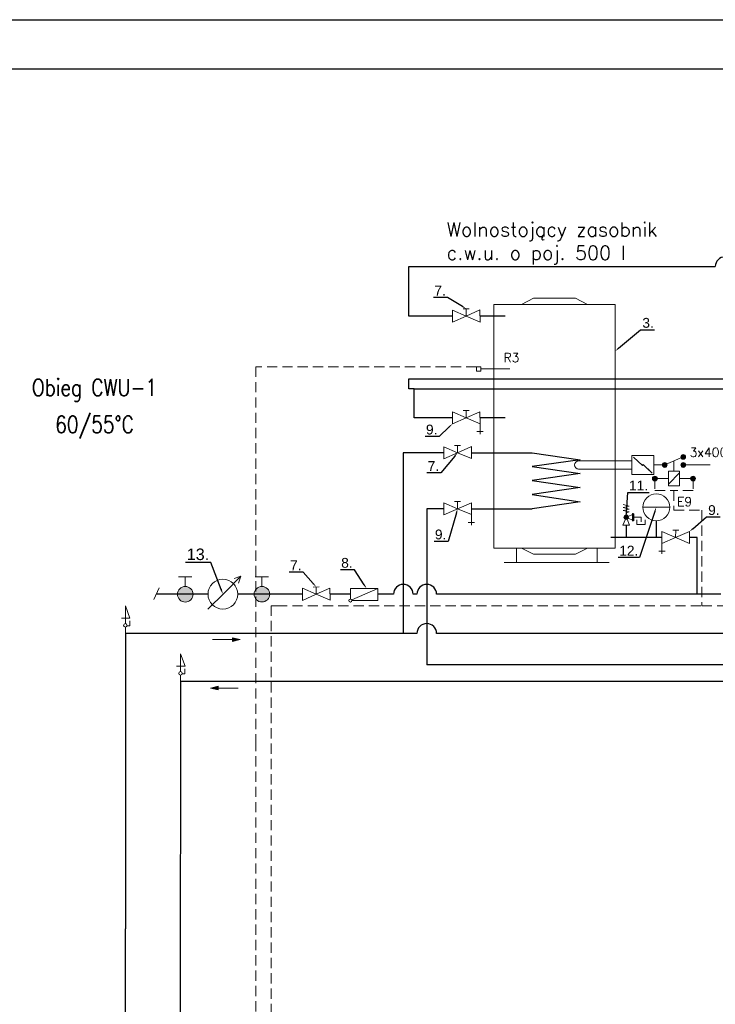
# Model space of a CAD drawing. Header units: millimetres. Extents: x 3501 to 4458, y 770 to 1067.
# Tile 3 of 16: x 4126 to 4212, y 945 to 1067. Entities that reach past the tile are written whole.
import ezdxf
from ezdxf import colors
from ezdxf.entities.mleader import LeaderData, LeaderLine
from ezdxf.enums import TextEntityAlignment as Align
from ezdxf.math import Vec2, Vec3

# ---------------------------------------------------------------- set-up
doc = ezdxf.new("R2010")
doc.units = ezdxf.units.MM
doc.linetypes.add('ČÁRKOVANÁ', pattern=[19.05, 12.7, -6.35])
doc.layers.get('0').update_dxf_attribs({"lineweight": 9})
for name, color, linetype, lineweight in [('#ks', 34, 'Continuous', 30), ('$ME-armatura', 7, 'Continuous', 9), ('_w_opis_srednice', 7, 'Continuous', 9), ('Przewody elektryczne', 4, 'ČÁRKOVANÁ', 9), ('Ramka', 7, 'Continuous', 9), ('Rurociągi (wszystkie)', 1, 'Continuous', 30), ('Tekst', 7, 'Continuous', 9), ('Urządzenia - Armatura', 7, 'Continuous', 9)]:
    doc.layers.add(name, color=color, linetype=linetype, lineweight=lineweight)
doc.styles.add('_opis', font='romans.shx')
doc.styles.get("Standard").update_dxf_attribs({"font": 'arial.ttf'})
doc.styles.add('styl5', font='simplex.shx')

# ---------------------------------------------------------------- blocks, each defined once
blk = doc.blocks.new('A$C382C6C0C')
at = {"layer": '#ks', "color": 7, "lineweight": -3}
for p, q in [((-248.5, 61), (3951.5, 61)), ((0, 0), (3890.5, 0))]:
    blk.add_line(p, q, dxfattribs=at)
blk = doc.blocks.new('A$C689C700D')
at = {"layer": '#ks', "color": 1, "lineweight": 35, "xscale": 10, "yscale": 10, "zscale": 10}
blk.add_blockref('A$C382C6C0C', (-37653, 28364), dxfattribs=at)

msp = doc.modelspace()

# ---------------------------------------------------------------- hatches: boundary and pattern name
at = {"layer": '$ME-armatura', "lineweight": 15}
for points in [[(4147.19, 995.78, 1), (4145.25, 995.78, 1)], [(4156.72, 995.79, 1), (4154.78, 995.79, 1)]]:
    msp.add_hatch(color=256, dxfattribs=at).paths.add_polyline_path(points)
at = {"layer": '$ME-armatura'}
for points in [[(4152.09, 990.37), (4152.09, 989.92), (4153.03, 990.15)], [(4150.31, 984.34), (4150.31, 983.89), (4149.37, 984.12)]]:
    msp.add_hatch(color=256, dxfattribs=at).paths.add_polyline_path(points)
at = {"layer": 'Urządzenia - Armatura'}
for points in [[(4208.13, 1012.56, 1), (4208.13, 1013.15, 1)], [(4205.84, 1011.56, 1), (4205.84, 1012.15, 1)], [(4208.13, 1011.56, 1), (4208.13, 1012.15, 1)], [(4204.6, 1009.88, 1), (4204.6, 1010.47, 1)], [(4209.36, 1010.47, 1), (4209.36, 1009.88, 1)], [(4200.77, 1005.35, -1), (4201.32, 1005.35, -1)]]:
    msp.add_hatch(color=256, dxfattribs=at).paths.add_polyline_path(points)

# ---------------------------------------------------------------- linework, layer by layer
at = {"layer": '$ME-armatura', "lineweight": 15}
for p, q in [((4147.05, 997.95), (4145.39, 997.95)), ((4146.22, 996.75), (4146.22, 997.95)), ((4156.58, 997.95), (4154.92, 997.95)), ((4155.75, 996.75), (4155.75, 997.95))]:
    msp.add_line(p, q, dxfattribs=at)
at = {"layer": '$ME-armatura'}
for p, q in [((4138.78, 994.36), (4139.35, 992.79)), ((4138.78, 992.12), (4138.78, 994.36)), ((4139.35, 992.79), (4138.28, 992.79)), ((4139.31, 991.87), (4139.31, 992.47)), ((4138.78, 990.91), (4138.78, 991.69)), ((4138.99, 991.87), (4139.31, 991.87)), ((4152.09, 990.15), (4149.6, 990.15)), ((4153.03, 990.15), (4152.09, 990.37)), ((4152.09, 990.37), (4152.09, 989.92)), ((4153.03, 990.15), (4152.09, 989.92)), ((4145.62, 988.39), (4146.19, 986.82)), ((4145.62, 986.15), (4145.62, 988.39)), ((4146.19, 986.82), (4145.12, 986.82)), ((4145.83, 985.9), (4146.15, 985.9)), ((4146.15, 985.9), (4146.15, 986.5)), ((4145.62, 984.94), (4145.62, 985.72)), ((4149.37, 984.12), (4150.31, 984.34)), ((4149.37, 984.12), (4150.31, 983.89)), ((4150.31, 984.34), (4150.31, 983.89)), ((4150.31, 984.12), (4152.8, 984.12))]:
    msp.add_line(p, q, dxfattribs=at)
at = {"layer": '$ME-armatura', "lineweight": 15}
for centre in [(4146.22, 995.78), (4155.75, 995.79)]:
    msp.add_circle(centre, 0.968, dxfattribs=at)
at = {"layer": '$ME-armatura'}
for centre in [(4138.78, 991.91), (4145.62, 985.94)]:
    msp.add_circle(centre, 0.219, dxfattribs=at)
for p, q in [((4205.84, 1011.86), (4208.13, 1012.86)), ((4206.98, 1011.09), (4206.98, 1012.36)), ((4208.13, 1011.86), (4211.48, 1011.86)), ((4142.97, 996.58), (4142.31, 995.14)), ((4170.18, 996.5), (4170.18, 995))]:
    msp.add_line(p, q)
at = {"color": 0, "lineweight": 15, "ltscale": 0.01}
for p, q in [((4151.08, 995.96), (4153.14, 998.02)), ((4153.14, 998.02), (4152.29, 997.74)), ((4153.14, 998.02), (4152.85, 997.17)), ((4151.08, 995.96), (4149.02, 993.91))]:
    msp.add_line(p, q, dxfattribs=at)
msp.add_circle((4150.9, 995.79), 1.85, dxfattribs=at)
at = {"layer": 'Przewody elektryczne', "color": 253, "ltscale": 0.1}
for p, q in [((4182.42, 1024.08), (4155, 1024.08)), ((4155, 1024.08), (4155, 977.55)), ((4204.6, 1010.17), (4204.6, 1008.68)), ((4209.36, 1010.17), (4209.36, 1008.68)), ((4204.6, 1008.68), (4206.98, 1008.68)), ((4206.98, 1008.68), (4206.98, 1006.23)), ((4209.36, 1008.68), (4206.98, 1008.68)), ((4206.98, 1006.23), (4210.43, 1006.23)), ((4210.43, 1006.23), (4210.43, 994.36)), ((4157.63, 994.36), (4156.92, 994.36)), ((4156.92, 994.36), (4156.92, 936.78)), ((4157.63, 994.36), (4210.43, 994.36)), ((4210.43, 994.36), (4251.11, 994.36)), ((4155, 977.55), (4155, 923.92))]:
    msp.add_line(p, q, dxfattribs=at)
at = {"layer": 'Rurociągi (wszystkie)', "color": 27}
for p, q in [((4174, 1030.38), (4174, 1036.53)), ((4174, 1036.53), (4212.12, 1036.53)), ((4179.44, 1030.38), (4174, 1030.38)), ((4186, 1030.38), (4182.87, 1030.38)), ((4174, 1021.31), (4174, 1022.59)), ((4174, 1022.59), (4218.15, 1022.59)), ((4174.69, 1021.31), (4174, 1021.31)), ((4174.69, 1017.73), (4174.69, 1021.31)), ((4174.69, 1021.31), (4215.37, 1021.31)), ((4179.44, 1017.73), (4174.69, 1017.73)), ((4186, 1017.73), (4182.87, 1017.73))]:
    msp.add_line(p, q, dxfattribs=at)
at = {"layer": 'Rurociągi (wszystkie)', "linetype": 'ByBlock'}
for p, q in [((4173.33, 1013.38), (4173.33, 990.91)), ((4178.37, 1013.38), (4173.33, 1013.38)), ((4181.8, 1013.38), (4189.35, 1013.38)), ((4189.35, 1013.38), (4195.33, 1012.52)), ((4195.33, 1012.52), (4189.35, 1011.65)), ((4189.35, 1011.65), (4195.33, 1010.78)), ((4195.33, 1010.78), (4189.35, 1009.91)), ((4175.03, 990.91), (4138.78, 990.91)), ((4175.03, 990.91), (4155.69, 990.91)), ((4214.01, 990.91), (4177.47, 990.91))]:
    msp.add_line(p, q, dxfattribs=at)
at = {"layer": 'Rurociągi (wszystkie)', "color": 150}
for p, q in [((4189.35, 1009.91), (4195.33, 1009.05)), ((4195.33, 1009.05), (4189.35, 1008.18)), ((4189.35, 1008.18), (4195.33, 1007.28)), ((4195.33, 1007.28), (4189.35, 1006.41)), ((4176.25, 1006.41), (4176.25, 987.01)), ((4178.37, 1006.41), (4176.25, 1006.41)), ((4181.8, 1006.41), (4189.35, 1006.41)), ((4220.13, 987.01), (4176.25, 987.01)), ((4145.62, 984.94), (4145.58, 929.42)), ((4220.13, 984.94), (4145.62, 984.94))]:
    msp.add_line(p, q, dxfattribs=at)
at = {"layer": 'Rurociągi (wszystkie)', "color": 3}
for p, q in [((4201.04, 1004.39), (4201.04, 1002.83)), ((4204.78, 1004.91), (4204.78, 1002.83)), ((4205.48, 1002.83), (4199.14, 1002.83)), ((4209.86, 1002.83), (4208.91, 1002.83)), ((4209.86, 995.79), (4209.86, 1002.83)), ((4149.06, 995.79), (4142.61, 995.79)), ((4160.79, 995.79), (4152.75, 995.79)), ((4166.75, 995.79), (4164.22, 995.79)), ((4172.1, 995.79), (4170.18, 995.79)), ((4175.03, 995.79), (4174.55, 995.79)), ((4212.79, 995.79), (4177.47, 995.79))]:
    msp.add_line(p, q, dxfattribs=at)
at = {"layer": 'Rurociągi (wszystkie)'}
for p in [(4138.78, 990.91), (4138.77, 935.77)]:
    msp.add_line(p, (4138.78, 954.16), dxfattribs=at)
at = {"layer": 'Rurociągi (wszystkie)', "color": 27}
msp.add_arc((4213.34, 1036.53), 1.22, 0, 180, dxfattribs=at)
at = {"layer": 'Rurociągi (wszystkie)', "color": 3}
for centre in [(4173.33, 995.79), (4176.25, 995.79)]:
    msp.add_arc(centre, 1.22, 0, 180, dxfattribs=at)
at = {"layer": 'Rurociągi (wszystkie)', "ltscale": 0.5}
msp.add_arc((4176.25, 990.91), 1.22, 0, 180, dxfattribs=at)
at = {"layer": 'Urządzenia - Armatura'}
for p, q in [((4188.01, 1031.84), (4189.5, 1032.59)), ((4189.5, 1032.59), (4194.74, 1032.59)), ((4194.74, 1032.59), (4196.23, 1031.84)), ((4184.57, 1031.84), (4199.67, 1031.84)), ((4184.57, 1031.84), (4184.57, 1001.52)), ((4199.67, 1001.52), (4199.67, 1031.84)), ((4199.67, 1001.52), (4199.67, 1031.84)), ((4182.42, 1023.52), (4182.42, 1024.08)), ((4182.42, 1024.08), (4182.98, 1024.08)), ((4182.98, 1023.52), (4182.98, 1024.08)), ((4182.42, 1023.52), (4182.98, 1023.52)), ((4182.98, 1023.8), (4186.57, 1023.8)), ((4201.76, 1013.05), (4201.76, 1010.67)), ((4201.76, 1013.05), (4204.48, 1013.05)), ((4201.96, 1012.85), (4203.06, 1011.81)), ((4204.48, 1013.05), (4204.48, 1010.67)), ((4195.13, 1012.37), (4201.76, 1012.37)), ((4203.17, 1011.9), (4203.06, 1011.81)), ((4203.17, 1011.9), (4204.27, 1010.86)), ((4204.48, 1011.86), (4205.84, 1011.86)), ((4195.13, 1011.35), (4201.76, 1011.35)), ((4201.76, 1010.67), (4204.48, 1010.67)), ((4207.66, 1011.09), (4206.3, 1011.09)), ((4206.3, 1011.09), (4206.3, 1009.26)), ((4206.3, 1009.46), (4207.66, 1010.89)), ((4207.66, 1011.09), (4207.66, 1009.26)), ((4206.3, 1010.17), (4204.6, 1010.17)), ((4207.66, 1009.26), (4206.3, 1009.26)), ((4207.66, 1010.17), (4209.36, 1010.17)), ((4201.41, 1006.75), (4200.67, 1006.94)), ((4201.41, 1006.75), (4200.67, 1006.57)), ((4201.41, 1006.38), (4200.67, 1006.57)), ((4201.41, 1006.38), (4200.67, 1006.2)), ((4201.41, 1006.02), (4200.67, 1006.2)), ((4201.04, 1005.92), (4201.41, 1006.02)), ((4201.04, 1005.63), (4201.04, 1005.92)), ((4201.84, 1005.7), (4201.29, 1005.46)), ((4201.84, 1005.84), (4201.84, 1004.87)), ((4201.84, 1005.84), (4201.91, 1005.84)), ((4201.84, 1005.69), (4201.91, 1005.69)), ((4201.91, 1005.84), (4201.91, 1004.87)), ((4202.01, 1005.78), (4201.91, 1005.73)), ((4202.01, 1005.78), (4202.01, 1004.93)), ((4203.1, 1006.6), (4206.46, 1006.6)), ((4200.62, 1004.39), (4200.94, 1005.1)), ((4201.47, 1004.39), (4200.62, 1004.39)), ((4201.47, 1004.39), (4201.15, 1005.1)), ((4201.84, 1005.01), (4201.29, 1005.25)), ((4202.01, 1004.93), (4201.91, 1004.98)), ((4202.01, 1005.35), (4202.92, 1005.35)), ((4202.35, 1004.46), (4202.35, 1005.02)), ((4203.42, 1004.46), (4202.35, 1004.46)), ((4202.92, 1005.35), (4202.92, 1004.78)), ((4203.42, 1005.02), (4203.42, 1004.46)), ((4205.48, 1003.59), (4208.9, 1002.08)), ((4205.48, 1003.59), (4205.48, 1002.09)), ((4206.82, 1003.74), (4207.57, 1003.74)), ((4207.19, 1002.83), (4207.2, 1003.74)), ((4208.91, 1003.58), (4207.19, 1002.83)), ((4208.91, 1003.58), (4208.9, 1002.08)), ((4205.48, 1002.09), (4207.19, 1002.83)), ((4205.48, 1002.09), (4205.48, 1000.79)), ((4184.57, 1001.52), (4199.67, 1001.52)), ((4187.4, 999.72), (4187.4, 1001.52)), ((4189.5, 1000.77), (4188.01, 1001.52)), ((4189.5, 1000.77), (4194.74, 1000.77)), ((4194.74, 1000.77), (4196.23, 1001.52)), ((4197.45, 999.72), (4197.45, 1001.52)), ((4205.08, 1001.14), (4205.48, 1001.14)), ((4205.87, 1001.14), (4205.48, 1001.14)), ((4185.87, 999.72), (4198.93, 999.72))]:
    msp.add_line(p, q, dxfattribs=at)
at = {"layer": 'Urządzenia - Armatura', "lineweight": 5}
for p, q in [((4181.52, 1031.29), (4180.78, 1031.29)), ((4181.15, 1030.38), (4181.15, 1031.29)), ((4179.44, 1031.12), (4181.15, 1030.38)), ((4179.44, 1031.12), (4179.44, 1029.63)), ((4179.44, 1029.63), (4181.15, 1030.38)), ((4182.86, 1031.14), (4181.15, 1030.38)), ((4182.87, 1029.64), (4181.15, 1030.38)), ((4182.86, 1031.14), (4182.87, 1029.64)), ((4179.44, 1018.48), (4181.15, 1017.73)), ((4179.44, 1018.48), (4179.44, 1016.98)), ((4179.44, 1016.98), (4181.15, 1017.73)), ((4181.52, 1018.64), (4180.78, 1018.64)), ((4181.15, 1017.73), (4181.15, 1018.64)), ((4182.86, 1018.49), (4181.15, 1017.73)), ((4182.87, 1016.99), (4181.15, 1017.73)), ((4182.86, 1018.49), (4182.87, 1016.99)), ((4182.87, 1016.99), (4182.87, 1015.69)), ((4182.47, 1016.04), (4182.87, 1016.04)), ((4183.27, 1016.04), (4182.87, 1016.04)), ((4178.37, 1014.13), (4180.08, 1013.39)), ((4178.37, 1014.13), (4178.37, 1012.64)), ((4180.45, 1014.3), (4179.7, 1014.3)), ((4180.08, 1013.39), (4180.08, 1014.3)), ((4181.79, 1014.15), (4180.08, 1013.39)), ((4181.79, 1014.15), (4181.8, 1012.65)), ((4178.37, 1012.64), (4180.08, 1013.39)), ((4181.8, 1012.65), (4180.08, 1013.39)), ((4181.79, 1007.17), (4178.37, 1005.66)), ((4178.37, 1007.16), (4180.08, 1006.42)), ((4178.37, 1007.16), (4178.37, 1005.66)), ((4180.45, 1007.33), (4179.7, 1007.33)), ((4180.08, 1006.42), (4180.08, 1007.33)), ((4181.79, 1007.17), (4181.8, 1005.68)), ((4181.8, 1005.68), (4180.08, 1006.42)), ((4181.8, 1005.68), (4181.8, 1004.38)), ((4181.4, 1004.72), (4181.8, 1004.72)), ((4182.2, 1004.72), (4181.8, 1004.72)), ((4160.79, 996.52), (4162.5, 995.78)), ((4160.79, 996.52), (4160.79, 995.02)), ((4160.79, 995.02), (4162.5, 995.78)), ((4162.87, 996.69), (4162.13, 996.68)), ((4162.5, 995.78), (4162.5, 996.69)), ((4164.21, 996.53), (4162.5, 995.78)), ((4164.22, 995.04), (4162.5, 995.78)), ((4164.21, 996.53), (4164.22, 995.04)), ((4170.18, 996.5), (4166.75, 996.5)), ((4166.75, 995.19), (4166.75, 996.5)), ((4170.18, 996.5), (4166.92, 995.07)), ((4166.94, 995), (4170.18, 995))]:
    msp.add_line(p, q, dxfattribs=at)
at = {"layer": 'Urządzenia - Armatura'}
for centre, radius in [((4208.13, 1012.86), 0.295), ((4205.84, 1011.86), 0.295), ((4208.13, 1011.86), 0.295), ((4204.6, 1010.17), 0.295), ((4209.36, 1010.17), 0.295), ((4204.78, 1006.6), 1.68), ((4201.04, 1005.35), 0.272)]:
    msp.add_circle(centre, radius, dxfattribs=at)
at = {"layer": 'Urządzenia - Armatura', "lineweight": 5}
msp.add_circle((4166.75, 995), 0.187, dxfattribs=at)
at = {"layer": 'Urządzenia - Armatura'}
msp.add_arc((4195.13, 1011.86), 0.51, 90, 270, dxfattribs=at)
msp.add_solid([(4203.83, 1011.44), (4203.67, 1011.26), (4204.27, 1010.86)], dxfattribs=at)

# ---------------------------------------------------------------- block references
at = {"layer": 'Ramka', "xscale": 0.01, "yscale": 0.01, "zscale": 0.01}
msp.add_blockref('A$C689C700D', (4439.4, 777.5), dxfattribs=at)

# ---------------------------------------------------------------- texts
at = {"lineweight": 15, "insert": (4178.71, 1042), "char_height": 1.7416, "width": 32.3931, "attachment_point": 1}
msp.add_mtext('\\Fromans.shx|c238;Wolnostojący zasobnik c.w.u. o poj. 500 l', dxfattribs=at)
at = {"layer": '_w_opis_srednice', "style": '_opis', "width": 0.8}
for s, p in [('Obieg CWU-1', (4134.94, 1020.44)), (' 60/55%%DC ', (4134.94, 1015.85))]:
    msp.add_text(s, height=2.1119, dxfattribs=at).set_placement(p, align=Align.CENTER)
at = {"layer": 'Tekst', "style": 'styl5'}
for s, p in [('R3', (4185.79, 1024.66)), ('3x400V', (4208.94, 1012.87)), ('E9', (4207.37, 1006.74))]:
    msp.add_text(s, height=1.122, dxfattribs=at).set_placement(p)

# ---------------------------------------------------------------- leaders
at = {"color": 6, "lineweight": 15}
ml = msp.add_multileader_mtext('Standard', dxfattribs=at)
ml.set_content('7.', color=6)
ml.set_leader_properties()
ml.build(insert=Vec2(0, 0))
ml.multileader.update_dxf_attribs({"text_left_attachment_type": 6, "text_right_attachment_type": 6, "dogleg_length": 0.326, "arrow_head_size": 0.544})
ctx = ml.context
ctx.base_point, ctx.char_height, ctx.arrow_head_size, ctx.landing_gap_size, ctx.plane_origin = Vec3(4177.7, 1031.8), 1.224, 0.544, 0, Vec3(3031.67, 630.29)
ctx.left_attachment, ctx.right_attachment, ctx.text_align_type = 6, 6, 1
notes = []
notes.append((ctx, [(0, (1, 1, 0), (4178.82, 1032.69), (-1, 0), 0.326, [(0, [(4181.15, 1031.29)], 0, [])])]))
ctx.mtext.insert, ctx.mtext.width, ctx.mtext.alignment, ctx.mtext.line_spacing_style = Vec3(4177.9, 1034.16), 10.7589, 2, 2
ml = msp.add_multileader_mtext('Standard', dxfattribs=at)
ml.set_content('3.', color=6)
ml.set_leader_properties()
ml.build(insert=Vec2(0, 0))
ml.multileader.update_dxf_attribs({"text_left_attachment_type": 6, "text_right_attachment_type": 6, "dogleg_length": 0.326, "arrow_head_size": 0.544})
ctx = ml.context
ctx.base_point, ctx.char_height, ctx.arrow_head_size, ctx.landing_gap_size, ctx.plane_origin = Vec3(4202.38, 1029.45), 1.224, 0.544, 0, Vec3(3056.04, 623.45)
ctx.left_attachment, ctx.right_attachment, ctx.text_align_type = 6, 6, 1
notes.append((ctx, [(0, (1, 1, 0), (4202.83, 1028.68), (1, 0), 0.326, [(0, [(4199.67, 1026.02)], 0, [])])]))
ctx.mtext.insert, ctx.mtext.width, ctx.mtext.alignment, ctx.mtext.line_spacing_style = Vec3(4203.76, 1030.15), 10.7589, 2, 2
ml = msp.add_multileader_mtext('Standard', dxfattribs=at)
ml.set_content('9.', color=6)
ml.set_leader_properties()
ml.build(insert=Vec2(0, 0))
ml.multileader.update_dxf_attribs({"text_left_attachment_type": 6, "text_right_attachment_type": 6, "dogleg_length": 0.326, "arrow_head_size": 0.544})
ctx = ml.context
ctx.base_point, ctx.char_height, ctx.arrow_head_size, ctx.landing_gap_size, ctx.plane_origin = Vec3(4177.32, 1012.92), 1.224, 0.544, 0, Vec3(3030.03, 613.01)
ctx.left_attachment, ctx.right_attachment, ctx.text_align_type = 6, 6, 1
notes.append((ctx, [(0, (1, 1, 0), (4177.79, 1015.41), (-1, 0), 0.326, [(0, [(4179.44, 1016.98)], 0, [])])]))
ctx.mtext.insert, ctx.mtext.width, ctx.mtext.alignment, ctx.mtext.line_spacing_style = Vec3(4176.86, 1016.88), 10.7589, 2, 2
ml = msp.add_multileader_mtext('Standard', dxfattribs=at)
ml.set_content('7.', color=6)
ml.set_leader_properties()
ml.build(insert=Vec2(0, 0))
ml.multileader.update_dxf_attribs({"text_left_attachment_type": 6, "text_right_attachment_type": 6, "dogleg_length": 0.326, "arrow_head_size": 0.544})
ctx = ml.context
ctx.base_point, ctx.char_height, ctx.arrow_head_size, ctx.landing_gap_size, ctx.plane_origin = Vec3(4176.87, 1009.98), 1.224, 0.544, 0, Vec3(3030.84, 608.48)
ctx.left_attachment, ctx.right_attachment, ctx.text_align_type = 6, 6, 1
notes.append((ctx, [(0, (1, 1, 0), (4177.99, 1010.88), (-1, 0), 0.326, [(0, [(4180.08, 1013.39)], 0, [])])]))
ctx.mtext.insert, ctx.mtext.width, ctx.mtext.alignment, ctx.mtext.line_spacing_style = Vec3(4177.07, 1012.34), 10.7589, 2, 2
ml = msp.add_multileader_mtext('Standard', dxfattribs=at)
ml.set_content('11.', color=6)
ml.set_leader_properties()
ml.build(insert=Vec2(0, 0))
ml.multileader.update_dxf_attribs({"text_left_attachment_type": 6, "text_right_attachment_type": 6, "dogleg_length": 0.326, "arrow_head_size": 0.544})
ctx = ml.context
ctx.base_point, ctx.char_height, ctx.arrow_head_size, ctx.landing_gap_size, ctx.plane_origin = Vec3(4196.73, 1010.62), 1.224, 0.544, 0, Vec3(3059.54, 605.07)
ctx.left_attachment, ctx.right_attachment, ctx.text_align_type = 6, 6, 1
notes.append((ctx, [(0, (1, 1, 0), (4201.23, 1008.45), (1, 0), 0.326, [(0, [(4201.04, 1005.35)], 0, [])])]))
ctx.mtext.insert, ctx.mtext.width, ctx.mtext.alignment, ctx.mtext.line_spacing_style = Vec3(4202.58, 1009.92), 10.7589, 2, 2
ml = msp.add_multileader_mtext('Standard', dxfattribs=at)
ml.set_content('9.', color=6)
ml.set_leader_properties()
ml.build(insert=Vec2(0, 0))
ml.multileader.update_dxf_attribs({"text_left_attachment_type": 6, "text_right_attachment_type": 6, "dogleg_length": 0.326, "arrow_head_size": 0.544})
ctx = ml.context
ctx.base_point, ctx.char_height, ctx.arrow_head_size, ctx.landing_gap_size, ctx.plane_origin = Vec3(4205.07, 998.77), 1.224, 0.544, 0, Vec3(3065.12, 602.99)
ctx.left_attachment, ctx.right_attachment, ctx.text_align_type = 6, 6, 1
notes.append((ctx, [(0, (1, 1, 0), (4211.01, 1005.39), (1, 0), 0.326, [(0, [(4208.91, 1003.58)], 0, [])])]))
ctx.mtext.insert, ctx.mtext.width, ctx.mtext.alignment, ctx.mtext.line_spacing_style = Vec3(4211.94, 1006.86), 10.7589, 2, 2
ml = msp.add_multileader_mtext('Standard', dxfattribs=at)
ml.set_content('9.', color=6)
ml.set_leader_properties()
ml.build(insert=Vec2(0, 0))
ml.multileader.update_dxf_attribs({"text_left_attachment_type": 6, "text_right_attachment_type": 6, "dogleg_length": 0.326, "arrow_head_size": 0.544})
ctx = ml.context
ctx.base_point, ctx.char_height, ctx.arrow_head_size, ctx.landing_gap_size, ctx.plane_origin = Vec3(4177.96, 1002.36), 1.224, 0.544, 0, Vec3(3031.14, 599.96)
ctx.left_attachment, ctx.right_attachment, ctx.text_align_type = 6, 6, 1
notes.append((ctx, [(0, (1, 1, 0), (4178.89, 1002.36), (-1, 0), 0.326, [(0, [(4180.08, 1006.42)], 0, [])])]))
ctx.mtext.insert, ctx.mtext.width, ctx.mtext.alignment, ctx.mtext.line_spacing_style = Vec3(4177.97, 1003.83), 10.7589, 2, 2
ml = msp.add_multileader_mtext('Standard', dxfattribs=at)
ml.set_content('12.', color=6)
ml.set_leader_properties()
ml.build(insert=Vec2(0, 0))
ml.multileader.update_dxf_attribs({"text_left_attachment_type": 6, "text_right_attachment_type": 6, "dogleg_length": 0.326, "arrow_head_size": 0.544})
ctx = ml.context
ctx.base_point, ctx.char_height, ctx.arrow_head_size, ctx.landing_gap_size, ctx.plane_origin = Vec3(4198.3, 1000.34), 1.224, 0.544, 0, Vec3(3061.37, 596.95)
ctx.left_attachment, ctx.right_attachment, ctx.text_align_type = 6, 6, 1
notes.append((ctx, [(0, (1, 1, 0), (4202.7, 1000.34), (-1, 0), 0.326, [(0, [(4204.78, 1006.6)], 0, [])])]))
ctx.mtext.insert, ctx.mtext.width, ctx.mtext.alignment, ctx.mtext.line_spacing_style = Vec3(4201.36, 1001.81), 10.7589, 2, 2
ml = msp.add_multileader_mtext('Standard', dxfattribs=at)
ml.set_content('13.', color=6)
ml.set_leader_properties()
ml.build(insert=Vec2(0, 0))
ml.multileader.update_dxf_attribs({"text_left_attachment_type": 6, "text_right_attachment_type": 6, "dogleg_length": 0.384, "arrow_head_size": 0.64})
ctx = ml.context
ctx.base_point, ctx.char_height, ctx.arrow_head_size, ctx.landing_gap_size, ctx.plane_origin = Vec3(4156.32, 1003.21), 1.44, 0.64, 0, Vec3(1445.78, 49.15)
ctx.left_attachment, ctx.right_attachment, ctx.text_align_type = 6, 6, 1
notes.append((ctx, [(0, (1, 1, 0), (4149.38, 999.74), (-1, 0), 0.384, [(0, [(4150.9, 995.79)], 0, [])])]))
ctx.mtext.insert, ctx.mtext.width, ctx.mtext.alignment, ctx.mtext.line_spacing_style = Vec3(4147.8, 1001.47), 10.7589, 2, 2
ml = msp.add_multileader_mtext('Standard', dxfattribs=at)
ml.set_content('7.', color=6)
ml.set_leader_properties()
ml.build(insert=Vec2(0, 0))
ml.multileader.update_dxf_attribs({"text_left_attachment_type": 6, "text_right_attachment_type": 6, "dogleg_length": 0.326, "arrow_head_size": 0.544})
ctx = ml.context
ctx.base_point, ctx.char_height, ctx.arrow_head_size, ctx.landing_gap_size, ctx.plane_origin = Vec3(4159.76, 997.63), 1.224, 0.544, 0, Vec3(3013.73, 596.12)
ctx.left_attachment, ctx.right_attachment, ctx.text_align_type = 6, 6, 1
notes.append((ctx, [(0, (1, 1, 0), (4160.88, 998.52), (-1, 0), 0.326, [(0, [(4162.5, 996.69)], 0, [])])]))
ctx.mtext.insert, ctx.mtext.width, ctx.mtext.alignment, ctx.mtext.line_spacing_style = Vec3(4159.96, 999.99), 10.7589, 2, 2
ml = msp.add_multileader_mtext('Standard', dxfattribs=at)
ml.set_content('8.', color=6)
ml.set_leader_properties()
ml.build(insert=Vec2(0, 0))
ml.multileader.update_dxf_attribs({"text_left_attachment_type": 6, "text_right_attachment_type": 6, "dogleg_length": 0.326, "arrow_head_size": 0.544})
ctx = ml.context
ctx.base_point, ctx.char_height, ctx.arrow_head_size, ctx.landing_gap_size, ctx.plane_origin = Vec3(4165.66, 998.83), 1.224, 0.544, 0, Vec3(3019.49, 596.43)
ctx.left_attachment, ctx.right_attachment, ctx.text_align_type = 6, 6, 1
notes.append((ctx, [(0, (1, 1, 0), (4167.25, 998.83), (-1, 0), 0.326, [(0, [(4168.76, 996.5)], 0, [])])]))
ctx.mtext.insert, ctx.mtext.width, ctx.mtext.alignment, ctx.mtext.line_spacing_style = Vec3(4166.32, 1000.3), 10.7589, 2, 2
for ctx, leaders in notes:
    for number, flags, end, landing, length, lines in leaders:
        leader = LeaderData()
        leader.index, (leader.has_last_leader_line, leader.has_dogleg_vector, leader.attachment_direction) = number, flags
        leader.last_leader_point, leader.dogleg_vector, leader.dogleg_length = Vec3(end), Vec3(landing), length
        for number, points, colour, breaks in lines:
            line = LeaderLine()
            line.index, line.vertices, line.color, line.breaks = number, Vec3.list(points), colors.encode_raw_color(colour), breaks
            leader.lines.append(line)
        ctx.leaders.append(leader)

doc.saveas('drawing.dxf')
